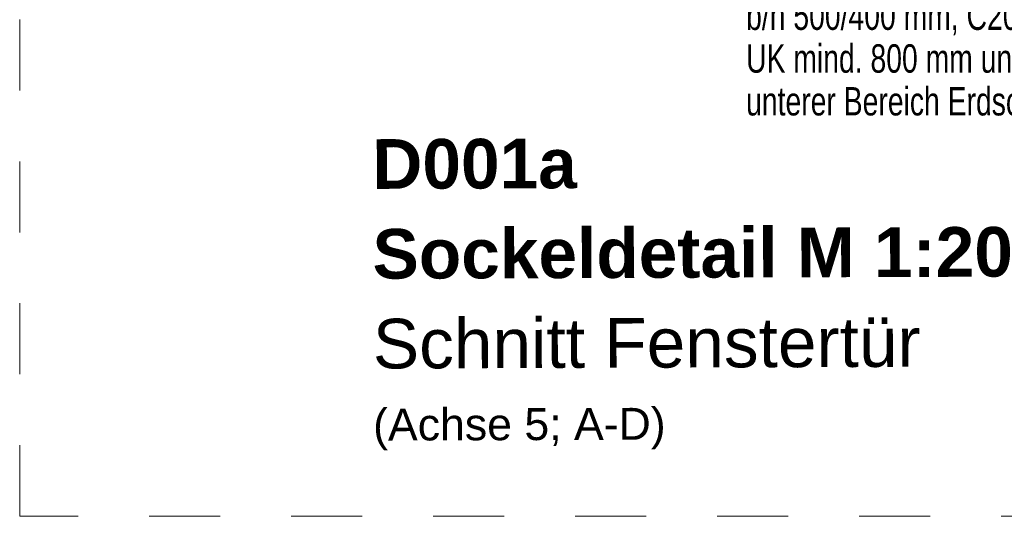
# Model space of a CAD drawing. Header units: metres. Extents: x 1316.5 to 1415.3, y -94.1 to -52.
# Tile 234 of 256: x 1391 to 1392.4, y -71.9 to -71.2. Entities that reach past the tile are written whole.
import ezdxf

# ---------------------------------------------------------------- set-up
doc = ezdxf.new("R2010")
doc.units = ezdxf.units.M
doc.linetypes.add('AUSGEZOGEN', pattern=[0])
doc.linetypes.add('STRICHLINIE_S4', pattern=[0.008, 0.006, -0.002])
for name, color, linetype, lineweight in [('XR$1$Text 1_100', 3, 'AUSGEZOGEN', 18), ('XR$1$Text 1_50', 3, 'AUSGEZOGEN', 18), ('XR$1$Wand Mauerwerk tr_1', 42, 'AUSGEZOGEN', 18)]:
    doc.layers.add(name, color=color, linetype=linetype, lineweight=lineweight)
doc.styles.add('ARIAL', font='arial.ttf')

msp = doc.modelspace()

# ---------------------------------------------------------------- linework, layer by layer
at = {"layer": 'XR$1$Wand Mauerwerk tr_1', "color": 7, "linetype": 'STRICHLINIE_S4', "lineweight": 18, "transparency": 33554687}
msp.add_lwpolyline([(1391.034, -69.0296), (1394.7165, -69.0296), (1394.7165, -71.8879), (1391.034, -71.8879), (1391.034, -69.0296)], close=True, dxfattribs=at)

# ---------------------------------------------------------------- texts
at = {"layer": 'XR$1$Text 1_100', "color": 3, "linetype": 'AUSGEZOGEN', "lineweight": 18, "transparency": 33554687, "insert": (1392.0573, -71.1025), "char_height": 0.04, "width": 0.60006, "attachment_point": 1, "line_spacing_factor": 0.903614, "style": 'ARIAL'}
msp.add_mtext('\\A1;{\\fArial|i0|b0;\\H0.040000;\\W0.714286;\\C3;Frostschürze unbewehrt}\\P{\\fArial|i0|b0;\\H0.040000;\\W0.714286;\\C3;b/h 500/400 mm, C20/25}\\P{\\fArial|i0|b0;\\H0.040000;\\W0.714286;\\C3;UK mind. 800 mm unter Gelände}\\P{\\fArial|i0|b0;\\H0.040000;\\W0.714286;\\C3;unterer Bereich Erdschalung}\\P', dxfattribs=at)
at = {"layer": 'XR$1$Text 1_50', "color": 3, "linetype": 'AUSGEZOGEN', "lineweight": 25, "transparency": 33554687, "insert": (1391.5305, -71.3567), "char_height": 0.07, "width": 0.938717, "attachment_point": 1, "rotation": 0.1872, "line_spacing_factor": 1.084337, "style": 'ARIAL'}
msp.add_mtext('\\A1;{\\fArial|i0|b1;\\H0.070000;\\W1.000000;\\C3;D001a}\\P{\\fArial|i0|b1;\\H0.070000;\\W1.000000;\\C3;Sockeldetail M 1:20}\\P{\\fArial|i0|b0;\\H0.070000;\\W1.000000;\\C3;Schnitt Fenstertür }\\P{\\fArial|i0|b0;\\H0.045000;\\W1.000000;\\C3;(Achse 5; A-D)}\\P', dxfattribs=at)

doc.saveas('drawing.dxf')
